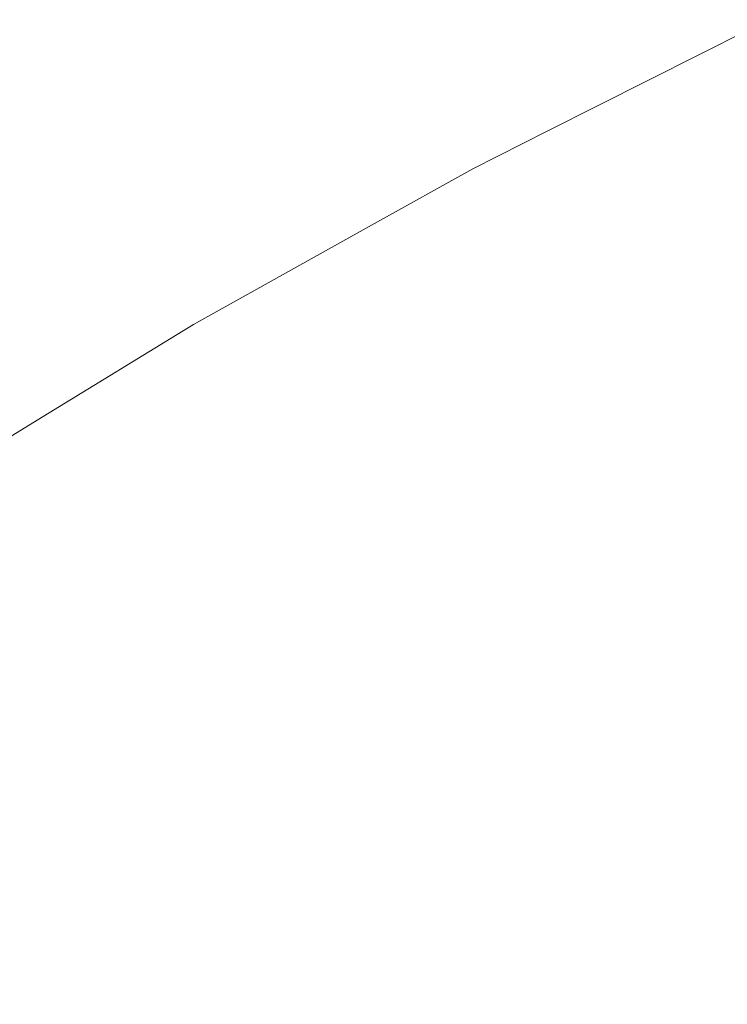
# Model space of a CAD drawing. Header units: centimetres. Extents: x -35.1 to 36.2, y 4.2 to 6.
# Tile 83 of 256: x -35.044 to -35.0314, y 5.9667 to 5.9843. Entities that reach past the tile are written whole.
import ezdxf

# ---------------------------------------------------------------- set-up
doc = ezdxf.new("R2010")
doc.units = ezdxf.units.CM
doc.header["$LTSCALE"] = 2.54
doc.layers.add('Lucido design-1', color=7, linetype='Continuous')

# ---------------------------------------------------------------- blocks, each defined once
blk = doc.blocks.new('Gruppo-4-1')
at = {"color": 7, "linetype": 'Continuous', "lineweight": 9}
for points, invisible_edges in [([(-35.030717, 5.984254, -2312.42217), (-35.034636, 5.982275, -2312.42217), (-35.034609, 5.982255, -2312.419046), (-35.031436, 5.983849, -2312.419046)], 14), ([(-35.034636, 5.982275, -2312.42217), (-35.030717, 5.984254, -2312.42217), (-35.030717, 5.984254, -2313.02217), (-35.034636, 5.982275, -2313.02217)], 10), ([(-35.034609, 5.982255, -2313.025294), (-35.034636, 5.982275, -2313.02217), (-35.030717, 5.984254, -2313.02217), (-35.031436, 5.983849, -2313.025294)], 13), ([(-35.031436, 5.983849, -2312.419046), (-35.034609, 5.982255, -2312.419046), (-35.034498, 5.982135, -2312.415926), (-35.031329, 5.983726, -2312.415926)], 15), ([(-35.031436, 5.983849, -2313.025294), (-35.031329, 5.983726, -2313.028414), (-35.034498, 5.982135, -2313.028414), (-35.034609, 5.982255, -2313.025294)], 15), ([(-35.031329, 5.983726, -2312.415926), (-35.034498, 5.982135, -2312.415926), (-35.034312, 5.981935, -2312.412816), (-35.031151, 5.983522, -2312.412816)], 15), ([(-35.034312, 5.981935, -2313.031524), (-35.034498, 5.982135, -2313.028414), (-35.031329, 5.983726, -2313.028414), (-35.031151, 5.983522, -2313.031524)], 15), ([(-35.031151, 5.983522, -2312.412816), (-35.034312, 5.981935, -2312.412816), (-35.034054, 5.981655, -2312.409719), (-35.030903, 5.983237, -2312.409719)], 15), ([(-35.031151, 5.983522, -2313.031524), (-35.030903, 5.983237, -2313.034621), (-35.034054, 5.981655, -2313.034621), (-35.034312, 5.981935, -2313.031524)], 15), ([(-35.030903, 5.983237, -2312.409719), (-35.034054, 5.981655, -2312.409719), (-35.033722, 5.981298, -2312.40664), (-35.030586, 5.982873, -2312.40664)], 15), ([(-35.033722, 5.981298, -2313.0377), (-35.034054, 5.981655, -2313.034621), (-35.030903, 5.983237, -2313.034621), (-35.030586, 5.982873, -2313.0377)], 15), ([(-35.030586, 5.982873, -2312.40664), (-35.033722, 5.981298, -2312.40664), (-35.033319, 5.980863, -2312.403583), (-35.030199, 5.982429, -2312.403583)], 15), ([(-35.030586, 5.982873, -2313.0377), (-35.030199, 5.982429, -2313.040757), (-35.033319, 5.980863, -2313.040757), (-35.033722, 5.981298, -2313.0377)], 15), ([(-35.030199, 5.982429, -2312.403583), (-35.033319, 5.980863, -2312.403583), (-35.032846, 5.980351, -2312.400554), (-35.029745, 5.981908, -2312.400554)], 15), ([(-35.032846, 5.980351, -2313.043786), (-35.033319, 5.980863, -2313.040757), (-35.030199, 5.982429, -2313.040757), (-35.029745, 5.981908, -2313.043786)], 15), ([(-35.037693, 5.980609, -2312.419046), (-35.034609, 5.982255, -2312.419046), (-35.03597, 5.981601, -2312.42217)], 11), ([(-35.037577, 5.980491, -2312.415926), (-35.034498, 5.982135, -2312.415926), (-35.034609, 5.982255, -2312.419046), (-35.037693, 5.980609, -2312.419046)], 15), ([(-35.03597, 5.981601, -2313.02217), (-35.034609, 5.982255, -2313.025294), (-35.037693, 5.980609, -2313.025294)], 11), ([(-35.034609, 5.982255, -2313.025294), (-35.034498, 5.982135, -2313.028414), (-35.037577, 5.980491, -2313.028414), (-35.037693, 5.980609, -2313.025294)], 15), ([(-35.034609, 5.982255, -2312.419046), (-35.034636, 5.982275, -2312.42217), (-35.03597, 5.981601, -2312.42217)], 9), ([(-35.034636, 5.982275, -2313.02217), (-35.03597, 5.981601, -2313.02217), (-35.03597, 5.981601, -2312.42217), (-35.034636, 5.982275, -2312.42217)], 10), ([(-35.03597, 5.981601, -2313.02217), (-35.034636, 5.982275, -2313.02217), (-35.034609, 5.982255, -2313.025294)], 10), ([(-35.037385, 5.980295, -2312.412816), (-35.034312, 5.981935, -2312.412816), (-35.034498, 5.982135, -2312.415926), (-35.037577, 5.980491, -2312.415926)], 15), ([(-35.037385, 5.980295, -2313.031524), (-35.037577, 5.980491, -2313.028414), (-35.034498, 5.982135, -2313.028414), (-35.034312, 5.981935, -2313.031524)], 15), ([(-35.037115, 5.980022, -2312.409719), (-35.034054, 5.981655, -2312.409719), (-35.034312, 5.981935, -2312.412816), (-35.037385, 5.980295, -2312.412816)], 15), ([(-35.034312, 5.981935, -2313.031524), (-35.034054, 5.981655, -2313.034621), (-35.037115, 5.980022, -2313.034621), (-35.037385, 5.980295, -2313.031524)], 15), ([(-35.029745, 5.981908, -2312.400554), (-35.032846, 5.980351, -2312.400554), (-35.032303, 5.979766, -2312.397555), (-35.029225, 5.981311, -2312.397555)], 15), ([(-35.029745, 5.981908, -2313.043786), (-35.029225, 5.981311, -2313.046785), (-35.032303, 5.979766, -2313.046785), (-35.032846, 5.980351, -2313.043786)], 15), ([(-35.036771, 5.979671, -2312.40664), (-35.033722, 5.981298, -2312.40664), (-35.034054, 5.981655, -2312.409719), (-35.037115, 5.980022, -2312.409719)], 15), ([(-35.036771, 5.979671, -2313.0377), (-35.037115, 5.980022, -2313.034621), (-35.034054, 5.981655, -2313.034621), (-35.033722, 5.981298, -2313.0377)], 15), ([(-35.03597, 5.981601, -2312.42217), (-35.037719, 5.980625, -2312.42217), (-35.037693, 5.980609, -2312.419046)], 10), ([(-35.037719, 5.980625, -2312.42217), (-35.03597, 5.981601, -2312.42217), (-35.03597, 5.981601, -2313.02217), (-35.037719, 5.980625, -2313.02217)], 10), ([(-35.037693, 5.980609, -2313.025294), (-35.037719, 5.980625, -2313.02217), (-35.03597, 5.981601, -2313.02217)], 9), ([(-35.036351, 5.979245, -2312.403583), (-35.033319, 5.980863, -2312.403583), (-35.033722, 5.981298, -2312.40664), (-35.036771, 5.979671, -2312.40664)], 15), ([(-35.033722, 5.981298, -2313.0377), (-35.033319, 5.980863, -2313.040757), (-35.036351, 5.979245, -2313.040757), (-35.036771, 5.979671, -2313.0377)], 15), ([(-35.029225, 5.981311, -2312.397555), (-35.032303, 5.979766, -2312.397555), (-35.031692, 5.979107, -2312.39459), (-35.02864, 5.980639, -2312.39459)], 15), ([(-35.031692, 5.979107, -2313.04975), (-35.032303, 5.979766, -2313.046785), (-35.029225, 5.981311, -2313.046785), (-35.02864, 5.980639, -2313.04975)], 15), ([(-35.035858, 5.978744, -2312.400554), (-35.032846, 5.980351, -2312.400554), (-35.033319, 5.980863, -2312.403583), (-35.036351, 5.979245, -2312.403583)], 15), ([(-35.035858, 5.978744, -2313.043786), (-35.036351, 5.979245, -2313.040757), (-35.033319, 5.980863, -2313.040757), (-35.032846, 5.980351, -2313.043786)], 15), ([(-35.037719, 5.980625, -2312.42217), (-35.040938, 5.97883, -2312.42217), (-35.040686, 5.978915, -2312.419046)], 10), ([(-35.037719, 5.980625, -2313.02217), (-35.040938, 5.97883, -2313.02217), (-35.040938, 5.97883, -2312.42217), (-35.037719, 5.980625, -2312.42217)], 10), ([(-35.040686, 5.978915, -2313.025294), (-35.040938, 5.97883, -2313.02217), (-35.037719, 5.980625, -2313.02217)], 9), ([(-35.040686, 5.978915, -2312.419046), (-35.037693, 5.980609, -2312.419046), (-35.037719, 5.980625, -2312.42217)], 11), ([(-35.037719, 5.980625, -2313.02217), (-35.037693, 5.980609, -2313.025294), (-35.040686, 5.978915, -2313.025294)], 11), ([(-35.037693, 5.980609, -2312.419046), (-35.040686, 5.978915, -2312.419046), (-35.040566, 5.978799, -2312.415926), (-35.037577, 5.980491, -2312.415926)], 15), ([(-35.037693, 5.980609, -2313.025294), (-35.037577, 5.980491, -2313.028414), (-35.040566, 5.978799, -2313.028414), (-35.040686, 5.978915, -2313.025294)], 15), ([(-35.02864, 5.980639, -2312.39459), (-35.031692, 5.979107, -2312.39459), (-35.031016, 5.978377, -2312.391665), (-35.027992, 5.979895, -2312.391665)], 15), ([(-35.02864, 5.980639, -2313.04975), (-35.027992, 5.979895, -2313.052675), (-35.031016, 5.978377, -2313.052675), (-35.031692, 5.979107, -2313.04975)], 15), ([(-35.037577, 5.980491, -2312.415926), (-35.040566, 5.978799, -2312.415926), (-35.040366, 5.978607, -2312.412816), (-35.037385, 5.980295, -2312.412816)], 15), ([(-35.040366, 5.978607, -2313.031524), (-35.040566, 5.978799, -2313.028414), (-35.037577, 5.980491, -2313.028414), (-35.037385, 5.980295, -2313.031524)], 15), ([(-35.037385, 5.980295, -2312.412816), (-35.040366, 5.978607, -2312.412816), (-35.040087, 5.97834, -2312.409719), (-35.037115, 5.980022, -2312.409719)], 15), ([(-35.037385, 5.980295, -2313.031524), (-35.037115, 5.980022, -2313.034621), (-35.040087, 5.97834, -2313.034621), (-35.040366, 5.978607, -2313.031524)], 15), ([(-35.035294, 5.97817, -2312.397555), (-35.032303, 5.979766, -2312.397555), (-35.032846, 5.980351, -2312.400554), (-35.035858, 5.978744, -2312.400554)], 15), ([(-35.032846, 5.980351, -2313.043786), (-35.032303, 5.979766, -2313.046785), (-35.035294, 5.97817, -2313.046785), (-35.035858, 5.978744, -2313.043786)], 15), ([(-35.037115, 5.980022, -2312.409719), (-35.040087, 5.97834, -2312.409719), (-35.039729, 5.977996, -2312.40664), (-35.036771, 5.979671, -2312.40664)], 15), ([(-35.039729, 5.977996, -2313.0377), (-35.040087, 5.97834, -2313.034621), (-35.037115, 5.980022, -2313.034621), (-35.036771, 5.979671, -2313.0377)], 15), ([(-35.034658, 5.977524, -2312.39459), (-35.031692, 5.979107, -2312.39459), (-35.032303, 5.979766, -2312.397555), (-35.035294, 5.97817, -2312.397555)], 15), ([(-35.034658, 5.977524, -2313.04975), (-35.035294, 5.97817, -2313.046785), (-35.032303, 5.979766, -2313.046785), (-35.031692, 5.979107, -2313.04975)], 15), ([(-35.036771, 5.979671, -2312.40664), (-35.039729, 5.977996, -2312.40664), (-35.039293, 5.977579, -2312.403583), (-35.036351, 5.979245, -2312.403583)], 15), ([(-35.036771, 5.979671, -2313.0377), (-35.036351, 5.979245, -2313.040757), (-35.039293, 5.977579, -2313.040757), (-35.039729, 5.977996, -2313.0377)], 15), ([(-35.036351, 5.979245, -2312.403583), (-35.039293, 5.977579, -2312.403583), (-35.038782, 5.977089, -2312.400554), (-35.035858, 5.978744, -2312.400554)], 15), ([(-35.038782, 5.977089, -2313.043786), (-35.039293, 5.977579, -2313.040757), (-35.036351, 5.979245, -2313.040757), (-35.035858, 5.978744, -2313.043786)], 15), ([(-35.033955, 5.976809, -2312.391665), (-35.031016, 5.978377, -2312.391665), (-35.031692, 5.979107, -2312.39459), (-35.034658, 5.977524, -2312.39459)], 15), ([(-35.031692, 5.979107, -2313.04975), (-35.031016, 5.978377, -2313.052675), (-35.033955, 5.976809, -2313.052675), (-35.034658, 5.977524, -2313.04975)], 15), ([(-35.040938, 5.97883, -2312.42217), (-35.043614, 5.977189, -2312.42217), (-35.043587, 5.977175, -2312.419046)], 10), ([(-35.043614, 5.977189, -2312.42217), (-35.040938, 5.97883, -2312.42217), (-35.040938, 5.97883, -2313.02217), (-35.043614, 5.977189, -2313.02217)], 10), ([(-35.043587, 5.977175, -2313.025294), (-35.043614, 5.977189, -2313.02217), (-35.040938, 5.97883, -2313.02217)], 9), ([(-35.043587, 5.977175, -2312.419046), (-35.040686, 5.978915, -2312.419046), (-35.040938, 5.97883, -2312.42217)], 11), ([(-35.043462, 5.977063, -2312.415926), (-35.040566, 5.978799, -2312.415926), (-35.040686, 5.978915, -2312.419046), (-35.043587, 5.977175, -2312.419046)], 15), ([(-35.040938, 5.97883, -2313.02217), (-35.040686, 5.978915, -2313.025294), (-35.043587, 5.977175, -2313.025294)], 11), ([(-35.040686, 5.978915, -2313.025294), (-35.040566, 5.978799, -2313.028414), (-35.043462, 5.977063, -2313.028414), (-35.043587, 5.977175, -2313.025294)], 15), ([(-35.043255, 5.976875, -2312.412816), (-35.040366, 5.978607, -2312.412816), (-35.040566, 5.978799, -2312.415926), (-35.043462, 5.977063, -2312.415926)], 15), ([(-35.043255, 5.976875, -2313.031524), (-35.043462, 5.977063, -2313.028414), (-35.040566, 5.978799, -2313.028414), (-35.040366, 5.978607, -2313.031524)], 15), ([(-35.035858, 5.978744, -2312.400554), (-35.038782, 5.977089, -2312.400554), (-35.038196, 5.976527, -2312.397555), (-35.035294, 5.97817, -2312.397555)], 15), ([(-35.035858, 5.978744, -2313.043786), (-35.035294, 5.97817, -2313.046785), (-35.038196, 5.976527, -2313.046785), (-35.038782, 5.977089, -2313.043786)], 15), ([(-35.042966, 5.976613, -2312.409719), (-35.040087, 5.97834, -2312.409719), (-35.040366, 5.978607, -2312.412816), (-35.043255, 5.976875, -2312.412816)], 15), ([(-35.040366, 5.978607, -2313.031524), (-35.040087, 5.97834, -2313.034621), (-35.042966, 5.976613, -2313.034621), (-35.043255, 5.976875, -2313.031524)], 15), ([(-35.042595, 5.976277, -2312.40664), (-35.039729, 5.977996, -2312.40664), (-35.040087, 5.97834, -2312.409719), (-35.042966, 5.976613, -2312.409719)], 15), ([(-35.042595, 5.976277, -2313.0377), (-35.042966, 5.976613, -2313.034621), (-35.040087, 5.97834, -2313.034621), (-35.039729, 5.977996, -2313.0377)], 15), ([(-35.033184, 5.976025, -2312.388781), (-35.030275, 5.977578, -2312.388781), (-35.031016, 5.978377, -2312.391665), (-35.033955, 5.976809, -2312.391665)], 15), ([(-35.033184, 5.976025, -2313.055559), (-35.033955, 5.976809, -2313.052675), (-35.031016, 5.978377, -2313.052675), (-35.030275, 5.977578, -2313.055559)], 15), ([(-35.035294, 5.97817, -2312.397555), (-35.038196, 5.976527, -2312.397555), (-35.037537, 5.975895, -2312.39459), (-35.034658, 5.977524, -2312.39459)], 15), ([(-35.037537, 5.975895, -2313.04975), (-35.038196, 5.976527, -2313.046785), (-35.035294, 5.97817, -2313.046785), (-35.034658, 5.977524, -2313.04975)], 15), ([(-35.042145, 5.975869, -2312.403583), (-35.039293, 5.977579, -2312.403583), (-35.039729, 5.977996, -2312.40664), (-35.042595, 5.976277, -2312.40664)], 15), ([(-35.039729, 5.977996, -2313.0377), (-35.039293, 5.977579, -2313.040757), (-35.042145, 5.975869, -2313.040757), (-35.042595, 5.976277, -2313.0377)], 15), ([(-35.041615, 5.97539, -2312.400554), (-35.038782, 5.977089, -2312.400554), (-35.039293, 5.977579, -2312.403583), (-35.042145, 5.975869, -2312.403583)], 15), ([(-35.041615, 5.97539, -2313.043786), (-35.042145, 5.975869, -2313.040757), (-35.039293, 5.977579, -2313.040757), (-35.038782, 5.977089, -2313.043786)], 15), ([(-35.034658, 5.977524, -2312.39459), (-35.037537, 5.975895, -2312.39459), (-35.036806, 5.975194, -2312.391665), (-35.033955, 5.976809, -2312.391665)], 15), ([(-35.034658, 5.977524, -2313.04975), (-35.033955, 5.976809, -2313.052675), (-35.036806, 5.975194, -2313.052675), (-35.037537, 5.975895, -2313.04975)], 15), ([(-35.032349, 5.975177, -2312.385944), (-35.029473, 5.976711, -2312.385944), (-35.030275, 5.977578, -2312.388781), (-35.033184, 5.976025, -2312.388781)], 15), ([(-35.030275, 5.977578, -2313.055559), (-35.029473, 5.976711, -2313.058396), (-35.032349, 5.975177, -2313.058396), (-35.033184, 5.976025, -2313.055559)], 15), ([(-35.043587, 5.977175, -2312.419046), (-35.046394, 5.975394, -2312.419046), (-35.046265, 5.975284, -2312.415926), (-35.043462, 5.977063, -2312.415926)], 15), ([(-35.04562, 5.97596, -2312.42217), (-35.046394, 5.975394, -2312.419046), (-35.043587, 5.977175, -2312.419046)], 11), ([(-35.043587, 5.977175, -2313.025294), (-35.046394, 5.975394, -2313.025294), (-35.04562, 5.97596, -2313.02217)], 11), ([(-35.043587, 5.977175, -2313.025294), (-35.043462, 5.977063, -2313.028414), (-35.046265, 5.975284, -2313.028414), (-35.046394, 5.975394, -2313.025294)], 15), ([(-35.043587, 5.977175, -2312.419046), (-35.043614, 5.977189, -2312.42217), (-35.04562, 5.97596, -2312.42217)], 9), ([(-35.043614, 5.977189, -2313.02217), (-35.04562, 5.97596, -2313.02217), (-35.04562, 5.97596, -2312.42217), (-35.043614, 5.977189, -2312.42217)], 10), ([(-35.04562, 5.97596, -2313.02217), (-35.043614, 5.977189, -2313.02217), (-35.043587, 5.977175, -2313.025294)], 10), ([(-35.041009, 5.97484, -2312.397555), (-35.038196, 5.976527, -2312.397555), (-35.038782, 5.977089, -2312.400554), (-35.041615, 5.97539, -2312.400554)], 15), ([(-35.038782, 5.977089, -2313.043786), (-35.038196, 5.976527, -2313.046785), (-35.041009, 5.97484, -2313.046785), (-35.041615, 5.97539, -2313.043786)], 15), ([(-35.043462, 5.977063, -2312.415926), (-35.046265, 5.975284, -2312.415926), (-35.046051, 5.975101, -2312.412816), (-35.043255, 5.976875, -2312.412816)], 15), ([(-35.046051, 5.975101, -2313.031524), (-35.046265, 5.975284, -2313.028414), (-35.043462, 5.977063, -2313.028414), (-35.043255, 5.976875, -2313.031524)], 15), ([(-35.043255, 5.976875, -2312.412816), (-35.046051, 5.975101, -2312.412816), (-35.045752, 5.974845, -2312.409719), (-35.042966, 5.976613, -2312.409719)], 15), ([(-35.043255, 5.976875, -2313.031524), (-35.042966, 5.976613, -2313.034621), (-35.045752, 5.974845, -2313.034621), (-35.046051, 5.975101, -2313.031524)], 15), ([(-35.033955, 5.976809, -2312.391665), (-35.036806, 5.975194, -2312.391665), (-35.036007, 5.974428, -2312.388781), (-35.033184, 5.976025, -2312.388781)], 15), ([(-35.036007, 5.974428, -2313.055559), (-35.036806, 5.975194, -2313.052675), (-35.033955, 5.976809, -2313.052675), (-35.033184, 5.976025, -2313.055559)], 15), ([(-35.042966, 5.976613, -2312.409719), (-35.045752, 5.974845, -2312.409719), (-35.04537, 5.974517, -2312.40664), (-35.042595, 5.976277, -2312.40664)], 15), ([(-35.04537, 5.974517, -2313.0377), (-35.045752, 5.974845, -2313.034621), (-35.042966, 5.976613, -2313.034621), (-35.042595, 5.976277, -2313.0377)], 15), ([(-35.031451, 5.974264, -2312.383155), (-35.02861, 5.97578, -2312.383155), (-35.029473, 5.976711, -2312.385944), (-35.032349, 5.975177, -2312.385944)], 15), ([(-35.031451, 5.974264, -2313.061185), (-35.032349, 5.975177, -2313.058396), (-35.029473, 5.976711, -2313.058396), (-35.02861, 5.97578, -2313.061185)], 15), ([(-35.040326, 5.974222, -2312.39459), (-35.037537, 5.975895, -2312.39459), (-35.038196, 5.976527, -2312.397555), (-35.041009, 5.97484, -2312.397555)], 15), ([(-35.040326, 5.974222, -2313.04975), (-35.041009, 5.97484, -2313.046785), (-35.038196, 5.976527, -2313.046785), (-35.037537, 5.975895, -2313.04975)], 15), ([(-35.042595, 5.976277, -2312.40664), (-35.04537, 5.974517, -2312.40664), (-35.044904, 5.974118, -2312.403583), (-35.042145, 5.975869, -2312.403583)], 15), ([(-35.042595, 5.976277, -2313.0377), (-35.042145, 5.975869, -2313.040757), (-35.044904, 5.974118, -2313.040757), (-35.04537, 5.974517, -2313.0377)], 15), ([(-35.033184, 5.976025, -2312.388781), (-35.036007, 5.974428, -2312.388781), (-35.03514, 5.973596, -2312.385944), (-35.032349, 5.975177, -2312.385944)], 15), ([(-35.033184, 5.976025, -2313.055559), (-35.032349, 5.975177, -2313.058396), (-35.03514, 5.973596, -2313.058396), (-35.036007, 5.974428, -2313.055559)], 15), ([(-35.042145, 5.975869, -2312.403583), (-35.044904, 5.974118, -2312.403583), (-35.044357, 5.97365, -2312.400554), (-35.041615, 5.97539, -2312.400554)], 15), ([(-35.044357, 5.97365, -2313.043786), (-35.044904, 5.974118, -2313.040757), (-35.042145, 5.975869, -2313.040757), (-35.041615, 5.97539, -2313.043786)], 15), ([(-35.03957, 5.973537, -2312.391665), (-35.036806, 5.975194, -2312.391665), (-35.037537, 5.975895, -2312.39459), (-35.040326, 5.974222, -2312.39459)], 15), ([(-35.037537, 5.975895, -2313.04975), (-35.036806, 5.975194, -2313.052675), (-35.03957, 5.973537, -2313.052675), (-35.040326, 5.974222, -2313.04975)], 15), ([(-35.030494, 5.973291, -2312.380418), (-35.02769, 5.974787, -2312.380418), (-35.02861, 5.97578, -2312.383155), (-35.031451, 5.974264, -2312.383155)], 15), ([(-35.02861, 5.97578, -2313.061185), (-35.02769, 5.974787, -2313.063922), (-35.030494, 5.973291, -2313.063922), (-35.031451, 5.974264, -2313.061185)], 15), ([(-35.041615, 5.97539, -2312.400554), (-35.044357, 5.97365, -2312.400554), (-35.04373, 5.973113, -2312.397555), (-35.041009, 5.97484, -2312.397555)], 15), ([(-35.041615, 5.97539, -2313.043786), (-35.041009, 5.97484, -2313.046785), (-35.04373, 5.973113, -2313.046785), (-35.044357, 5.97365, -2313.043786)], 15), ([(-35.038742, 5.972787, -2312.388781), (-35.036007, 5.974428, -2312.388781), (-35.036806, 5.975194, -2312.391665), (-35.03957, 5.973537, -2312.391665)], 15), ([(-35.038742, 5.972787, -2313.055559), (-35.03957, 5.973537, -2313.052675), (-35.036806, 5.975194, -2313.052675), (-35.036007, 5.974428, -2313.055559)], 15), ([(-35.032349, 5.975177, -2312.385944), (-35.03514, 5.973596, -2312.385944), (-35.034208, 5.972703, -2312.383155), (-35.031451, 5.974264, -2312.383155)], 15), ([(-35.034208, 5.972703, -2313.061185), (-35.03514, 5.973596, -2313.058396), (-35.032349, 5.975177, -2313.058396), (-35.031451, 5.974264, -2313.061185)], 15), ([(-35.041009, 5.97484, -2312.397555), (-35.04373, 5.973113, -2312.397555), (-35.043026, 5.972509, -2312.39459), (-35.040326, 5.974222, -2312.39459)], 15), ([(-35.043026, 5.972509, -2313.04975), (-35.04373, 5.973113, -2313.046785), (-35.041009, 5.97484, -2313.046785), (-35.040326, 5.974222, -2313.04975)], 15), ([(-35.037845, 5.971974, -2312.385944), (-35.03514, 5.973596, -2312.385944), (-35.036007, 5.974428, -2312.388781), (-35.038742, 5.972787, -2312.388781)], 15), ([(-35.036007, 5.974428, -2313.055559), (-35.03514, 5.973596, -2313.058396), (-35.037845, 5.971974, -2313.058396), (-35.038742, 5.972787, -2313.055559)], 15), ([(-35.031451, 5.974264, -2312.383155), (-35.034208, 5.972703, -2312.383155), (-35.033215, 5.97175, -2312.380418), (-35.030494, 5.973291, -2312.380418)], 15), ([(-35.031451, 5.974264, -2313.061185), (-35.030494, 5.973291, -2313.063922), (-35.033215, 5.97175, -2313.063922), (-35.034208, 5.972703, -2313.061185)], 15), ([(-35.040326, 5.974222, -2312.39459), (-35.043026, 5.972509, -2312.39459), (-35.042244, 5.97184, -2312.391665), (-35.03957, 5.973537, -2312.391665)], 15), ([(-35.040326, 5.974222, -2313.04975), (-35.03957, 5.973537, -2313.052675), (-35.042244, 5.97184, -2313.052675), (-35.043026, 5.972509, -2313.04975)], 15), ([(-35.046361, 5.971349, -2312.397555), (-35.04373, 5.973113, -2312.397555), (-35.044357, 5.97365, -2312.400554), (-35.047007, 5.971873, -2312.400554)], 15), ([(-35.044357, 5.97365, -2313.043786), (-35.04373, 5.973113, -2313.046785), (-35.046361, 5.971349, -2313.046785), (-35.047007, 5.971873, -2313.043786)], 15), ([(-35.03688, 5.971101, -2312.383155), (-35.034208, 5.972703, -2312.383155), (-35.03514, 5.973596, -2312.385944), (-35.037845, 5.971974, -2312.385944)], 15), ([(-35.03688, 5.971101, -2313.061185), (-35.037845, 5.971974, -2313.058396), (-35.03514, 5.973596, -2313.058396), (-35.034208, 5.972703, -2313.061185)], 15), ([(-35.03957, 5.973537, -2312.391665), (-35.042244, 5.97184, -2312.391665), (-35.041389, 5.971107, -2312.388781), (-35.038742, 5.972787, -2312.388781)], 15), ([(-35.041389, 5.971107, -2313.055559), (-35.042244, 5.97184, -2313.052675), (-35.03957, 5.973537, -2313.052675), (-35.038742, 5.972787, -2313.055559)], 15), ([(-35.030494, 5.973291, -2312.380418), (-35.033215, 5.97175, -2312.380418), (-35.032161, 5.97074, -2312.377736), (-35.029478, 5.972259, -2312.377736)], 15), ([(-35.032161, 5.97074, -2313.066604), (-35.033215, 5.97175, -2313.063922), (-35.030494, 5.973291, -2313.063922), (-35.029478, 5.972259, -2313.066604)], 15), ([(-35.045634, 5.97076, -2312.39459), (-35.043026, 5.972509, -2312.39459), (-35.04373, 5.973113, -2312.397555), (-35.046361, 5.971349, -2312.397555)], 15), ([(-35.045634, 5.97076, -2313.04975), (-35.046361, 5.971349, -2313.046785), (-35.04373, 5.973113, -2313.046785), (-35.043026, 5.972509, -2313.04975)], 15), ([(-35.038742, 5.972787, -2312.388781), (-35.041389, 5.971107, -2312.388781), (-35.040462, 5.970314, -2312.385944), (-35.037845, 5.971974, -2312.385944)], 15), ([(-35.038742, 5.972787, -2313.055559), (-35.037845, 5.971974, -2313.058396), (-35.040462, 5.970314, -2313.058396), (-35.041389, 5.971107, -2313.055559)], 15), ([(-35.035852, 5.970169, -2312.380418), (-35.033215, 5.97175, -2312.380418), (-35.034208, 5.972703, -2312.383155), (-35.03688, 5.971101, -2312.383155)], 15), ([(-35.034208, 5.972703, -2313.061185), (-35.033215, 5.97175, -2313.063922), (-35.035852, 5.970169, -2313.063922), (-35.03688, 5.971101, -2313.061185)], 15), ([(-35.044829, 5.970107, -2312.391665), (-35.042244, 5.97184, -2312.391665), (-35.043026, 5.972509, -2312.39459), (-35.045634, 5.97076, -2312.39459)], 15), ([(-35.043026, 5.972509, -2313.04975), (-35.042244, 5.97184, -2313.052675), (-35.044829, 5.970107, -2313.052675), (-35.045634, 5.97076, -2313.04975)], 15), ([(-35.029478, 5.972259, -2312.377736), (-35.032161, 5.97074, -2312.377736), (-35.03105, 5.969675, -2312.375111), (-35.028408, 5.971171, -2312.375111)], 15), ([(-35.029478, 5.972259, -2313.066604), (-35.028408, 5.971171, -2313.069229), (-35.03105, 5.969675, -2313.069229), (-35.032161, 5.97074, -2313.066604)], 15), ([(-35.043947, 5.969392, -2312.388781), (-35.041389, 5.971107, -2312.388781), (-35.042244, 5.97184, -2312.391665), (-35.044829, 5.970107, -2312.391665)], 15), ([(-35.043947, 5.969392, -2313.055559), (-35.044829, 5.970107, -2313.052675), (-35.042244, 5.97184, -2313.052675), (-35.041389, 5.971107, -2313.055559)], 15), ([(-35.037845, 5.971974, -2312.385944), (-35.040462, 5.970314, -2312.385944), (-35.039466, 5.96946, -2312.383155), (-35.03688, 5.971101, -2312.383155)], 15), ([(-35.039466, 5.96946, -2313.061185), (-35.040462, 5.970314, -2313.058396), (-35.037845, 5.971974, -2313.058396), (-35.03688, 5.971101, -2313.061185)], 15), ([(-35.034761, 5.969181, -2312.377736), (-35.032161, 5.97074, -2312.377736), (-35.033215, 5.97175, -2312.380418), (-35.035852, 5.970169, -2312.380418)], 15), ([(-35.034761, 5.969181, -2313.066604), (-35.035852, 5.970169, -2313.063922), (-35.033215, 5.97175, -2313.063922), (-35.032161, 5.97074, -2313.066604)], 15), ([(-35.042992, 5.968617, -2312.385944), (-35.040462, 5.970314, -2312.385944), (-35.041389, 5.971107, -2312.388781), (-35.043947, 5.969392, -2312.388781)], 15), ([(-35.041389, 5.971107, -2313.055559), (-35.040462, 5.970314, -2313.058396), (-35.042992, 5.968617, -2313.058396), (-35.043947, 5.969392, -2313.055559)], 15), ([(-35.03688, 5.971101, -2312.383155), (-35.039466, 5.96946, -2312.383155), (-35.038403, 5.96855, -2312.380418), (-35.035852, 5.970169, -2312.380418)], 15), ([(-35.03688, 5.971101, -2313.061185), (-35.035852, 5.970169, -2313.063922), (-35.038403, 5.96855, -2313.063922), (-35.039466, 5.96946, -2313.061185)], 15), ([(-35.033611, 5.96814, -2312.375111), (-35.03105, 5.969675, -2312.375111), (-35.032161, 5.97074, -2312.377736), (-35.034761, 5.969181, -2312.377736)], 15), ([(-35.032161, 5.97074, -2313.066604), (-35.03105, 5.969675, -2313.069229), (-35.033611, 5.96814, -2313.069229), (-35.034761, 5.969181, -2313.066604)], 15), ([(-35.041965, 5.967785, -2312.383155), (-35.039466, 5.96946, -2312.383155), (-35.040462, 5.970314, -2312.385944), (-35.042992, 5.968617, -2312.385944)], 15), ([(-35.041965, 5.967785, -2313.061185), (-35.042992, 5.968617, -2313.058396), (-35.040462, 5.970314, -2313.058396), (-35.039466, 5.96946, -2313.061185)], 15), ([(-35.044829, 5.970107, -2312.391665), (-35.047323, 5.968341, -2312.391665), (-35.046416, 5.967644, -2312.388781), (-35.043947, 5.969392, -2312.388781)], 15), ([(-35.046416, 5.967644, -2313.055559), (-35.047323, 5.968341, -2313.052675), (-35.044829, 5.970107, -2313.052675), (-35.043947, 5.969392, -2313.055559)], 15), ([(-35.035852, 5.970169, -2312.380418), (-35.038403, 5.96855, -2312.380418), (-35.037277, 5.967585, -2312.377736), (-35.034761, 5.969181, -2312.377736)], 15), ([(-35.037277, 5.967585, -2313.066604), (-35.038403, 5.96855, -2313.063922), (-35.035852, 5.970169, -2313.063922), (-35.034761, 5.969181, -2313.066604)], 15), ([(-35.032405, 5.967047, -2312.372546), (-35.029885, 5.968558, -2312.372546), (-35.03105, 5.969675, -2312.375111), (-35.033611, 5.96814, -2312.375111)], 15), ([(-35.032405, 5.967047, -2313.071794), (-35.033611, 5.96814, -2313.069229), (-35.03105, 5.969675, -2313.069229), (-35.029885, 5.968558, -2313.071794)], 15), ([(-35.043947, 5.969392, -2312.388781), (-35.046416, 5.967644, -2312.388781), (-35.045433, 5.966889, -2312.385944), (-35.042992, 5.968617, -2312.385944)], 15), ([(-35.043947, 5.969392, -2313.055559), (-35.042992, 5.968617, -2313.058396), (-35.045433, 5.966889, -2313.058396), (-35.046416, 5.967644, -2313.055559)], 15), ([(-35.040869, 5.966896, -2312.380418), (-35.038403, 5.96855, -2312.380418), (-35.039466, 5.96946, -2312.383155), (-35.041965, 5.967785, -2312.383155)], 15), ([(-35.039466, 5.96946, -2313.061185), (-35.038403, 5.96855, -2313.063922), (-35.040869, 5.966896, -2313.063922), (-35.041965, 5.967785, -2313.061185)], 15), ([(-35.034761, 5.969181, -2312.377736), (-35.037277, 5.967585, -2312.377736), (-35.036089, 5.966567, -2312.375111), (-35.033611, 5.96814, -2312.375111)], 15), ([(-35.034761, 5.969181, -2313.066604), (-35.033611, 5.96814, -2313.069229), (-35.036089, 5.966567, -2313.069229), (-35.037277, 5.967585, -2313.066604)], 15), ([(-35.042992, 5.968617, -2312.385944), (-35.045433, 5.966889, -2312.385944), (-35.044377, 5.966077, -2312.383155), (-35.041965, 5.967785, -2312.383155)], 15), ([(-35.044377, 5.966077, -2313.061185), (-35.045433, 5.966889, -2313.058396), (-35.042992, 5.968617, -2313.058396), (-35.041965, 5.967785, -2313.061185)], 15), ([(-35.039708, 5.965954, -2312.377736), (-35.037277, 5.967585, -2312.377736), (-35.038403, 5.96855, -2312.380418), (-35.040869, 5.966896, -2312.380418)], 15), ([(-35.039708, 5.965954, -2313.066604), (-35.040869, 5.966896, -2313.063922), (-35.038403, 5.96855, -2313.063922), (-35.037277, 5.967585, -2313.066604)], 15), ([(-35.031145, 5.965906, -2312.370043), (-35.028668, 5.967391, -2312.370043), (-35.029885, 5.968558, -2312.372546), (-35.032405, 5.967047, -2312.372546)], 15), ([(-35.029885, 5.968558, -2313.071794), (-35.028668, 5.967391, -2313.074297), (-35.031145, 5.965906, -2313.074297), (-35.032405, 5.967047, -2313.071794)], 15), ([(-35.033611, 5.96814, -2312.375111), (-35.036089, 5.966567, -2312.375111), (-35.034843, 5.9655, -2312.372546), (-35.032405, 5.967047, -2312.372546)], 15), ([(-35.034843, 5.9655, -2313.071794), (-35.036089, 5.966567, -2313.069229), (-35.033611, 5.96814, -2313.069229), (-35.032405, 5.967047, -2313.071794)], 15), ([(-35.041965, 5.967785, -2312.383155), (-35.044377, 5.966077, -2312.383155), (-35.043249, 5.965211, -2312.380418), (-35.040869, 5.966896, -2312.380418)], 15), ([(-35.041965, 5.967785, -2313.061185), (-35.040869, 5.966896, -2313.063922), (-35.043249, 5.965211, -2313.063922), (-35.044377, 5.966077, -2313.061185)], 15), ([(-35.038483, 5.964962, -2312.375111), (-35.036089, 5.966567, -2312.375111), (-35.037277, 5.967585, -2312.377736), (-35.039708, 5.965954, -2312.377736)], 15), ([(-35.037277, 5.967585, -2313.066604), (-35.036089, 5.966567, -2313.069229), (-35.038483, 5.964962, -2313.069229), (-35.039708, 5.965954, -2313.066604)], 15), ([(-35.032405, 5.967047, -2312.372546), (-35.034843, 5.9655, -2312.372546), (-35.033542, 5.964385, -2312.370043), (-35.031145, 5.965906, -2312.370043)], 15), ([(-35.032405, 5.967047, -2313.071794), (-35.031145, 5.965906, -2313.074297), (-35.033542, 5.964385, -2313.074297), (-35.034843, 5.9655, -2313.071794)], 15), ([(-35.040869, 5.966896, -2312.380418), (-35.043249, 5.965211, -2312.380418), (-35.042054, 5.964293, -2312.377736), (-35.039708, 5.965954, -2312.377736)], 15), ([(-35.042054, 5.964293, -2313.066604), (-35.043249, 5.965211, -2313.063922), (-35.040869, 5.966896, -2313.063922), (-35.039708, 5.965954, -2313.066604)], 15)]:
    blk.add_3dface(points, dxfattribs=dict(at, invisible_edges=invisible_edges))

msp = doc.modelspace()

# ---------------------------------------------------------------- block references
at = {"layer": 'Lucido design-1', "color": 7}
msp.add_blockref('Gruppo-4-1', (0, 0), dxfattribs=at)

doc.saveas('drawing.dxf')
